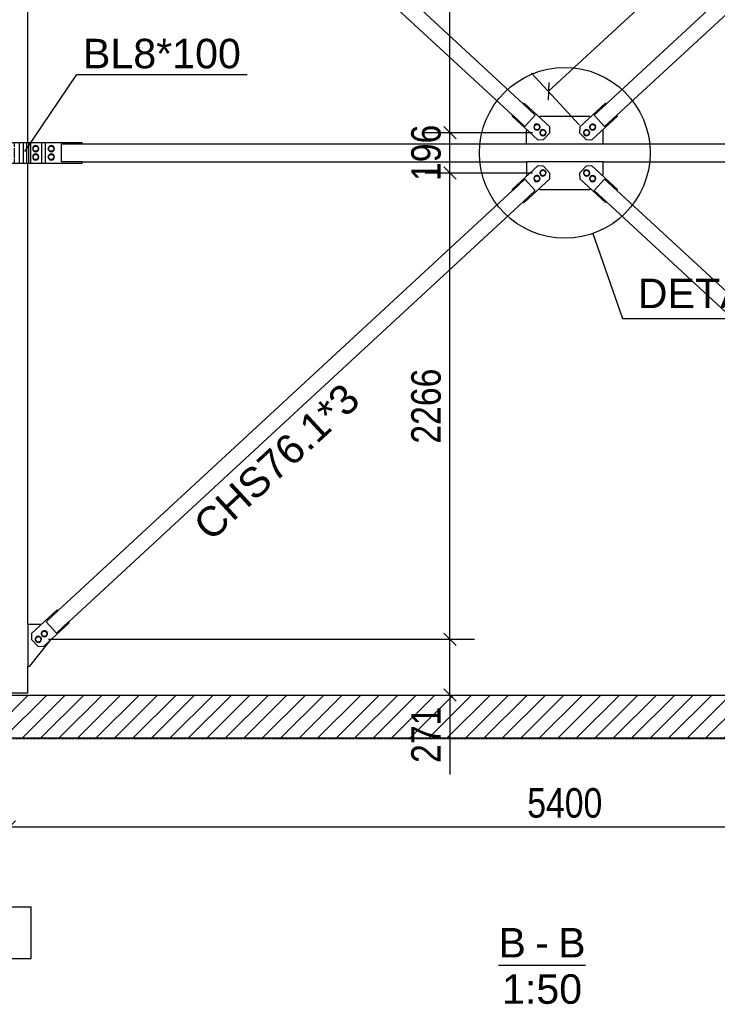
# Model space of a CAD drawing. Header units: millimetres. Extents: x 0 to 142951, y 0 to 27942.
# Tile 67 of 70: x 129113 to 132505, y 222 to 5007. Entities that reach past the tile are written whole.
import ezdxf

# ---------------------------------------------------------------- set-up
doc = ezdxf.new("R2010")
doc.units = ezdxf.units.MM
doc.linetypes.add('DXK_LINE_DOT3', pattern=[5.9187, 2.979, -0.9799, 0.9799, -0.9799])
doc.styles.add('Arial', font='ARIAL.TTF', dxfattribs={"height": 0.2})
doc.styles.add('Arial Narrow', font='ARIALN.TTF', dxfattribs={"height": 0.2})

# ---------------------------------------------------------------- blocks, each defined once
blk = doc.blocks.new('Unknown-14 - 85581')
at = {"color": 5}
blk.add_line((131440.8, 412.5), (131864.3, 412.5), dxfattribs=at)
at = {"color": 5, "style": 'Arial'}
for s, height, p in [('B', 143.3, (131440.8, 450)), ('B', 143.3, (131730.9, 450)), ('-', 143.3, (131619.3, 450)), ('1:50', 143.26, (131457.9, 225))]:
    blk.add_text(s, height=height, dxfattribs=at).set_placement(p)
blk = doc.blocks.new('Part-85582 - 85581')
h = blk.add_hatch()
h.set_pattern_fill('ANSI31', color=6, scale=20, style=0)
h.paths.add_polyline_path([(140353.1, 1725.2), (123153.1, 1725.2), (123153.1, 1515.2), (140353.1, 1515.2)])
for p, q in [((123153.1, 1725.2), (140353.1, 1725.2)), ((140353.1, 1515.2), (123153.1, 1515.2))]:
    blk.add_line(p, q)
blk = doc.blocks.new('Part-85583 - 85581')
at = {"color": 7}
for p, q in [((129152, 4410.2), (129152, 6651.2)), ((129152, 2069.2), (129152, 4310.2)), ((129152, 1735.2), (129152, 1866.2)), ((129152, 1735.2), (128974.2, 1735.2))]:
    blk.add_line(p, q, dxfattribs=at)
blk = doc.blocks.new('Part-85626 - 85581')
at = {"color": 7}
for p, q in [((129316.3, 4403.8), (129417.3, 4403.8)), ((129316.3, 4316.7), (129316.3, 4403.8)), ((129417.3, 4404.7), (131576.7, 4404.7)), ((129417.3, 4403.8), (129417.3, 4404.7)), ((131949.5, 4404.7), (134109, 4404.7)), ((134109, 4403.8), (134109, 4404.7)), ((134109, 4403.8), (134210, 4403.8)), ((134210, 4403.8), (134210, 4316.7)), ((129417.3, 4316.7), (129316.3, 4316.7)), ((129417.3, 4315.8), (129417.3, 4316.7)), ((129417.3, 4315.8), (131576.7, 4315.8)), ((131949.5, 4315.8), (134109, 4315.8)), ((134109, 4316.7), (134210, 4316.7)), ((134109, 4315.8), (134109, 4316.7))]:
    blk.add_line(p, q, dxfattribs=at)
blk = doc.blocks.new('Part-85629 - 85581')
at = {"color": 7}
for p, q in [((129051.1, 4410.2), (128905, 4410.2)), ((128905, 4410.2), (128905, 4310.2)), ((128960, 4310.2), (128960, 4410.2)), ((128967.9, 4310.2), (128967.9, 4410.2)), ((128969, 4310.2), (128969, 4410.2)), ((128978.7, 4310.2), (128978.7, 4410.2)), ((128994.2, 4310.2), (128994.2, 4410.2)), ((129014.4, 4377.7), (129014.4, 4410.2)), ((129037.9, 4401.2), (129037.9, 4410.2)), ((129067.1, 4410.2), (129221.3, 4410.2)), ((129088.4, 4389), (129088.4, 4410.2)), ((129111.9, 4310.2), (129111.9, 4410.2)), ((129132.1, 4310.2), (129132.1, 4410.2)), ((129147.5, 4310.2), (129147.5, 4410.2)), ((129157.3, 4310.2), (129157.3, 4410.2)), ((129158.4, 4310.2), (129158.4, 4410.2)), ((129166.3, 4410.2), (129166.3, 4310.2)), ((129221.3, 4310.2), (129221.3, 4410.2)), ((129014.4, 4356.6), (129014.4, 4363.8)), ((129037.9, 4322.9), (129037.9, 4397.6)), ((129088.4, 4336.8), (129088.4, 4383.7)), ((128905, 4310.2), (129051.1, 4310.2)), ((129014.4, 4310.2), (129014.4, 4342.7)), ((129037.9, 4310.2), (129037.9, 4319.3)), ((129067.1, 4310.2), (129221.3, 4310.2)), ((129088.4, 4310.2), (129088.4, 4331.5))]:
    blk.add_line(p, q, dxfattribs=at)
blk = doc.blocks.new('Part-85630 - 85581')
at = {"color": 7}
for p, q in [((128890, 4410.2), (128905, 4410.2)), ((129221.3, 4410.2), (129236.3, 4410.2)), ((128890, 4310.2), (128905, 4310.2)), ((129221.3, 4310.2), (129236.3, 4310.2))]:
    blk.add_line(p, q, dxfattribs=at)
blk = doc.blocks.new('Part-85632 - 85581')
at = {"color": 7}
for p, q in [((129236.3, 4410.2), (129236.3, 4310.2)), ((129236.3, 4410.2), (129416.3, 4410.2)), ((129416.3, 4403.8), (129416.3, 4410.2)), ((129236.3, 4310.2), (129416.3, 4310.2)), ((129416.3, 4310.2), (129416.3, 4316.7))]:
    blk.add_line(p, q, dxfattribs=at)
blk = doc.blocks.new('Bolt-85638 - 85581')
at = {"color": 7}
for p, q in [((129177.4, 4380.2), (129184.3, 4392.2)), ((129184.3, 4368.2), (129177.4, 4380.2)), ((129184.3, 4392.2), (129198.2, 4392.2)), ((129198.2, 4368.2), (129184.3, 4368.2)), ((129198.2, 4392.2), (129205.1, 4380.2)), ((129205.1, 4380.2), (129198.2, 4368.2)), ((129177.4, 4340.2), (129184.3, 4352.2)), ((129184.3, 4328.2), (129177.4, 4340.2)), ((129184.3, 4352.2), (129198.2, 4352.2)), ((129198.2, 4328.2), (129184.3, 4328.2)), ((129198.2, 4352.2), (129205.1, 4340.2)), ((129205.1, 4340.2), (129198.2, 4328.2))]:
    blk.add_line(p, q, dxfattribs=at)
for centre, start, end in [((129191.3, 4380.2), 0, 180), ((129191.3, 4380.2), 180, 0), ((129191.3, 4340.2), 0, 180), ((129191.3, 4340.2), 180, 0)]:
    blk.add_arc(centre, 15, start, end, dxfattribs=at)
blk = doc.blocks.new('Bolt-85639 - 85581')
at = {"color": 7}
for p, q in [((129252.4, 4380.2), (129259.3, 4392.2)), ((129259.3, 4368.2), (129252.4, 4380.2)), ((129259.3, 4392.2), (129273.2, 4392.2)), ((129273.2, 4368.2), (129259.3, 4368.2)), ((129273.2, 4392.2), (129280.1, 4380.2)), ((129280.1, 4380.2), (129273.2, 4368.2)), ((129252.4, 4340.2), (129259.3, 4352.2)), ((129259.3, 4328.2), (129252.4, 4340.2)), ((129259.3, 4352.2), (129273.2, 4352.2)), ((129273.2, 4328.2), (129259.3, 4328.2)), ((129273.2, 4352.2), (129280.1, 4340.2)), ((129280.1, 4340.2), (129273.2, 4328.2))]:
    blk.add_line(p, q, dxfattribs=at)
for centre, start, end in [((129266.3, 4380.2), 0, 180), ((129266.3, 4380.2), 180, 0), ((129266.3, 4340.2), 0, 180), ((129266.3, 4340.2), 180, 0)]:
    blk.add_arc(centre, 15, start, end, dxfattribs=at)
blk = doc.blocks.new('Part-85714 - 85581')
at = {"color": 7}
for p, q in [((129291.4, 6694), (129241.1, 6639.6)), ((129291.4, 6694), (129350.9, 6639)), ((129241.1, 6639.6), (129300.6, 6584.6)), ((129350.9, 6639), (129351.6, 6639.8)), ((129351.6, 6639.8), (131560.9, 4598.8)), ((129299.9, 6583.9), (129300.6, 6584.6)), ((129299.9, 6583.9), (131509.3, 4542.9)), ((131560.3, 4598.1), (131560.9, 4598.8)), ((131560.3, 4598.1), (131619.8, 4543.1)), ((131509.3, 4542.9), (131510, 4543.7)), ((131510, 4543.7), (131569.5, 4488.7)), ((131569.5, 4488.7), (131619.8, 4543.1))]:
    blk.add_line(p, q, dxfattribs=at)
blk = doc.blocks.new('Part-85715 - 85581')
at = {"color": 7}
for p, q in [((134175.4, 6639), (134234.9, 6694)), ((134234.9, 6694), (134285.2, 6639.6)), ((131965.3, 4598.8), (134174.7, 6639.8)), ((134175.4, 6639), (134174.7, 6639.8)), ((134225.7, 6584.6), (134285.2, 6639.6)), ((132017, 4542.9), (134226.3, 6583.9)), ((134226.3, 6583.9), (134225.7, 6584.6)), ((131906.5, 4543.1), (131966, 4598.1)), ((131966, 4598.1), (131965.3, 4598.8)), ((131906.5, 4543.1), (131956.8, 4488.7)), ((131956.8, 4488.7), (132016.3, 4543.7)), ((132017, 4542.9), (132016.3, 4543.7))]:
    blk.add_line(p, q, dxfattribs=at)
blk = doc.blocks.new('Part-85716 - 85581')
at = {"color": 7}
for p, q in [((131906.5, 4177.3), (131956.8, 4231.8)), ((131956.8, 4231.8), (132016.3, 4176.8)), ((131966, 4122.4), (131906.5, 4177.3)), ((132016.3, 4176.8), (132017, 4177.6)), ((132017, 4177.6), (134226.3, 2136.6)), ((131965.3, 4121.7), (131966, 4122.4)), ((131965.3, 4121.7), (134174.7, 2080.7)), ((134225.7, 2135.9), (134226.3, 2136.6)), ((134225.7, 2135.9), (134285.2, 2080.9)), ((134174.7, 2080.7), (134175.4, 2081.5)), ((134175.4, 2081.5), (134234.9, 2026.5)), ((134285.2, 2080.9), (134234.9, 2026.5))]:
    blk.add_line(p, q, dxfattribs=at)
blk = doc.blocks.new('Part-85717 - 85581')
at = {"color": 7}
for p, q in [((131510, 4176.8), (131569.5, 4231.8)), ((131569.5, 4231.8), (131619.8, 4177.3)), ((129299.9, 2136.6), (131509.3, 4177.6)), ((131510, 4176.8), (131509.3, 4177.6)), ((131560.3, 4122.4), (131619.8, 4177.3)), ((129351.6, 2080.7), (131560.9, 4121.7)), ((131560.9, 4121.7), (131560.3, 4122.4)), ((129241.1, 2080.9), (129300.6, 2135.9)), ((129300.6, 2135.9), (129299.9, 2136.6)), ((129241.1, 2080.9), (129291.4, 2026.5)), ((129291.4, 2026.5), (129350.9, 2081.5)), ((129351.6, 2080.7), (129350.9, 2081.5))]:
    blk.add_line(p, q, dxfattribs=at)
blk = doc.blocks.new('Part-85721 - 85581')
at = {"color": 7}
for p, q in [((129295.8, 2139.6), (129171, 2024.2)), ((129299.9, 2135.2), (129295.8, 2139.6)), ((129229.3, 1961.1), (129354.2, 2076.4)), ((129354.2, 2076.4), (129350.2, 2080.8)), ((129171, 2024.2), (129169.8, 1996)), ((129169.8, 1996), (129201, 1962.2)), ((129201, 1962.2), (129229.3, 1961.1))]:
    blk.add_line(p, q, dxfattribs=at)
blk = doc.blocks.new('Part-85722 - 85581')
at = {"color": 7}
for p, q in [((129152, 2069.2), (129152, 1866.2)), ((129152, 2069.2), (129219.7, 2069.2)), ((129162, 1866.2), (129262.2, 1991.4)), ((129152, 1866.2), (129162, 1866.2))]:
    blk.add_line(p, q, dxfattribs=at)
blk = doc.blocks.new('Part-85725 - 85581')
at = {"color": 7}
for p, q in [((131638.5, 4533.9), (131641.9, 4537.6)), ((131884.4, 4537.6), (131641.9, 4537.6)), ((131887.8, 4533.9), (131884.4, 4537.6)), ((131576.7, 4467.1), (131580.1, 4470.8)), ((131576.7, 4404.7), (131576.7, 4467.1)), ((131949.5, 4467.1), (131946.1, 4470.8)), ((131949.5, 4404.7), (131949.5, 4467.1)), ((131576.7, 4404.7), (131949.5, 4404.7))]:
    blk.add_line(p, q, dxfattribs=at)
blk = doc.blocks.new('Part-85726 - 85581')
at = {"color": 7}
for p, q in [((131961.2, 4601.8), (131836.4, 4486.4)), ((131965.3, 4597.4), (131961.2, 4601.8)), ((131894.7, 4423.3), (132019.6, 4538.6)), ((132019.6, 4538.6), (132015.6, 4543)), ((131836.4, 4486.4), (131835.3, 4458.2)), ((131835.3, 4458.2), (131866.5, 4424.4)), ((131866.5, 4424.4), (131894.7, 4423.3))]:
    blk.add_line(p, q, dxfattribs=at)
blk = doc.blocks.new('Bolt-85727 - 85581')
at = {"color": 7}
for p, q in [((131889.2, 4495.6), (131902.7, 4498.6)), ((131902.7, 4498.6), (131912.1, 4488.4)), ((131855.7, 4455.2), (131859.8, 4468.4)), ((131865.1, 4445), (131855.7, 4455.2)), ((131859.8, 4468.4), (131873.3, 4471.5)), ((131873.3, 4471.5), (131882.7, 4461.3)), ((131882.7, 4461.3), (131878.6, 4448.1)), ((131885.1, 4482.3), (131889.2, 4495.6)), ((131894.5, 4472.2), (131885.1, 4482.3)), ((131908, 4475.2), (131894.5, 4472.2)), ((131912.1, 4488.4), (131908, 4475.2)), ((131878.6, 4448.1), (131865.1, 4445))]:
    blk.add_line(p, q, dxfattribs=at)
for centre, start, end in [((131898.6, 4485.4), 312.7306, 132.7306), ((131869.2, 4458.2), 132.7306, 312.7306), ((131869.2, 4458.2), 312.7306, 132.7306), ((131898.6, 4485.4), 132.7306, 312.7306)]:
    blk.add_arc(centre, 15, start, end, dxfattribs=at)
blk = doc.blocks.new('Part-85728 - 85581')
at = {"color": 7}
for p, q in [((131561, 4597.4), (131565, 4601.8)), ((131689.9, 4486.4), (131565, 4601.8)), ((131506.7, 4538.6), (131510.7, 4543)), ((131506.7, 4538.6), (131631.5, 4423.3)), ((131659.8, 4424.4), (131691, 4458.2)), ((131691, 4458.2), (131689.9, 4486.4)), ((131631.5, 4423.3), (131659.8, 4424.4))]:
    blk.add_line(p, q, dxfattribs=at)
blk = doc.blocks.new('Bolt-85729 - 85581')
at = {"color": 7}
for p, q in [((131614.1, 4488.4), (131623.6, 4498.6)), ((131623.6, 4498.6), (131637.1, 4495.6)), ((131618.3, 4475.2), (131614.1, 4488.4)), ((131631.8, 4472.2), (131618.3, 4475.2)), ((131641.2, 4482.3), (131631.8, 4472.2)), ((131637.1, 4495.6), (131641.2, 4482.3)), ((131643.5, 4461.3), (131652.9, 4471.5)), ((131647.6, 4448.1), (131643.5, 4461.3)), ((131652.9, 4471.5), (131666.4, 4468.4)), ((131670.6, 4455.2), (131661.2, 4445)), ((131666.4, 4468.4), (131670.6, 4455.2)), ((131661.2, 4445), (131647.6, 4448.1))]:
    blk.add_line(p, q, dxfattribs=at)
for centre, start, end in [((131627.7, 4485.4), 47.2694, 227.2694), ((131627.7, 4485.4), 227.2694, 47.2694), ((131657, 4458.2), 47.2694, 227.2694), ((131657, 4458.2), 227.2694, 47.2694)]:
    blk.add_arc(centre, 15, start, end, dxfattribs=at)
blk = doc.blocks.new('Part-85731 - 85581')
at = {"color": 7}
for p, q in [((131949.5, 4315.8), (131576.7, 4315.8)), ((131576.7, 4315.8), (131576.7, 4253.4)), ((131949.5, 4253.4), (131949.5, 4315.8)), ((131580.1, 4249.7), (131576.7, 4253.4)), ((131946.1, 4249.7), (131949.5, 4253.4)), ((131641.9, 4182.9), (131638.5, 4186.6)), ((131641.9, 4182.9), (131884.4, 4182.9)), ((131884.4, 4182.9), (131887.8, 4186.6))]:
    blk.add_line(p, q, dxfattribs=at)
blk = doc.blocks.new('Part-85732 - 85581')
at = {"color": 7}
for p, q in [((131866.5, 4296.1), (131835.3, 4262.3)), ((131835.3, 4262.3), (131836.4, 4234)), ((131894.7, 4297.2), (131866.5, 4296.1)), ((132019.6, 4181.9), (131894.7, 4297.2)), ((131836.4, 4234), (131961.2, 4118.7)), ((132015.6, 4177.5), (132019.6, 4181.9)), ((131961.2, 4118.7), (131965.3, 4123.1))]:
    blk.add_line(p, q, dxfattribs=at)
blk = doc.blocks.new('Bolt-85733 - 85581')
at = {"color": 7}
for p, q in [((131855.7, 4265.3), (131865.1, 4275.5)), ((131859.8, 4252.1), (131855.7, 4265.3)), ((131865.1, 4275.5), (131878.6, 4272.4)), ((131882.7, 4259.2), (131873.3, 4249)), ((131878.6, 4272.4), (131882.7, 4259.2)), ((131873.3, 4249), (131859.8, 4252.1)), ((131885.1, 4238.2), (131894.5, 4248.3)), ((131889.2, 4224.9), (131885.1, 4238.2)), ((131902.7, 4221.9), (131889.2, 4224.9)), ((131894.5, 4248.3), (131908, 4245.3)), ((131912.1, 4232), (131902.7, 4221.9)), ((131908, 4245.3), (131912.1, 4232))]:
    blk.add_line(p, q, dxfattribs=at)
for centre, start, end in [((131869.2, 4262.2), 47.2694, 227.2694), ((131869.2, 4262.2), 227.2694, 47.2694), ((131898.6, 4235.1), 47.2694, 227.2694), ((131898.6, 4235.1), 227.2694, 47.2694)]:
    blk.add_arc(centre, 15, start, end, dxfattribs=at)
blk = doc.blocks.new('Part-85734 - 85581')
at = {"color": 7}
for p, q in [((131631.5, 4297.2), (131506.7, 4181.9)), ((131659.8, 4296.1), (131631.5, 4297.2)), ((131691, 4262.3), (131659.8, 4296.1)), ((131689.9, 4234), (131691, 4262.3)), ((131565, 4118.7), (131689.9, 4234)), ((131510.7, 4177.5), (131506.7, 4181.9)), ((131565, 4118.7), (131561, 4123.1))]:
    blk.add_line(p, q, dxfattribs=at)
blk = doc.blocks.new('Bolt-85735 - 85581')
at = {"color": 7}
for p, q in [((131643.5, 4259.2), (131647.6, 4272.4)), ((131652.9, 4249), (131643.5, 4259.2)), ((131647.6, 4272.4), (131661.2, 4275.5)), ((131661.2, 4275.5), (131670.6, 4265.3)), ((131670.6, 4265.3), (131666.4, 4252.1)), ((131614.1, 4232), (131618.3, 4245.3)), ((131623.6, 4221.9), (131614.1, 4232)), ((131618.3, 4245.3), (131631.8, 4248.3)), ((131637.1, 4224.9), (131623.6, 4221.9)), ((131631.8, 4248.3), (131641.2, 4238.2)), ((131641.2, 4238.2), (131637.1, 4224.9)), ((131666.4, 4252.1), (131652.9, 4249))]:
    blk.add_line(p, q, dxfattribs=at)
for centre, start, end in [((131657, 4262.2), 132.7306, 312.7306), ((131657, 4262.2), 312.7306, 132.7306), ((131627.7, 4235.1), 132.7306, 312.7306), ((131627.7, 4235.1), 312.7306, 132.7306)]:
    blk.add_arc(centre, 15, start, end, dxfattribs=at)
blk = doc.blocks.new('Bolt-85739 - 85581')
at = {"color": 7}
for p, q in [((129219.7, 2020.1), (129223.8, 2033.4)), ((129229.1, 2009.9), (129219.7, 2020.1)), ((129223.8, 2033.4), (129237.3, 2036.4)), ((129242.6, 2013), (129229.1, 2009.9)), ((129237.3, 2036.4), (129246.7, 2026.2)), ((129246.7, 2026.2), (129242.6, 2013)), ((129190.3, 1993), (129194.4, 2006.2)), ((129199.7, 1982.8), (129190.3, 1993)), ((129194.4, 2006.2), (129207.9, 2009.3)), ((129213.2, 1985.9), (129199.7, 1982.8)), ((129207.9, 2009.3), (129217.3, 1999.1)), ((129217.3, 1999.1), (129213.2, 1985.9))]:
    blk.add_line(p, q, dxfattribs=at)
for centre, start, end in [((129203.8, 1996), 312.7306, 132.7306), ((129233.2, 2023.2), 132.7306, 312.7306), ((129233.2, 2023.2), 312.7306, 132.7306), ((129203.8, 1996), 132.7306, 312.7306)]:
    blk.add_arc(centre, 15, start, end, dxfattribs=at)
blk = doc.blocks.new('GridLine-85744 - 85581')
at = {"color": 6}
for p, q in [((128957.5, 695.7), (129168.8, 695.7)), ((129168.8, 445.7), (129168.8, 695.7)), ((128957.5, 445.7), (129168.8, 445.7))]:
    blk.add_line(p, q, dxfattribs=at)
blk = doc.blocks.new('GridLine-85747 - 85581')
at = {"color": 6, "linetype": 'DXK_LINE_DOT3'}
blk.add_line((122472.6, 1514.2), (142177.6, 1514.2), dxfattribs=at)
blk = doc.blocks.new('StraightDimension-87573 - 85581')
at = {"color": 174}
for p, q in [((131234.8, 6694.5), (131174.8, 6754.5)), ((129253.8, 6724.5), (131324.8, 6724.5)), ((131204.8, 4458.2), (131204.8, 6724.5)), ((131607, 4458.2), (131084.8, 4458.2)), ((131174.8, 4488.2), (131234.8, 4428.2))]:
    blk.add_line(p, q, dxfattribs=at)
at = {"color": 30, "style": 'Arial Narrow'}
blk.add_text('2266', height=143.16, rotation=90.0002, dxfattribs=at).set_placement((131159.8, 5409))
blk = doc.blocks.new('StraightDimension-87575 - 85581')
at = {"color": 174}
for p, q in [((131607, 4262.2), (131084.8, 4262.2)), ((131234.8, 4232.2), (131174.8, 4292.2)), ((131204.8, 1996.2), (131204.8, 4262.2)), ((131174.8, 2026.2), (131234.8, 1966.2)), ((129254, 1996.2), (131324.8, 1996.2))]:
    blk.add_line(p, q, dxfattribs=at)
at = {"color": 30, "style": 'Arial Narrow'}
blk.add_text('2266', height=143.16, rotation=90.0002, dxfattribs=at).set_placement((131159.8, 2946.9))
blk = doc.blocks.new('StraightDimension-90844 - 85581')
at = {"color": 174}
for p, q in [((134288.5, 6761.2), (134055.2, 7013.8)), ((134135, 6883.2), (134138.3, 6968)), ((131683.4, 4659.4), (134136.6, 6925.6)), ((131835.3, 4495), (131602, 4747.5)), ((131685.1, 4701.8), (131681.7, 4617))]:
    blk.add_line(p, q, dxfattribs=at)
at = {"color": 30, "style": 'Arial Narrow'}
blk.add_text('3340', height=143.16, rotation=42.7312, dxfattribs=at).set_placement((132745.5, 5701.8))
blk = doc.blocks.new('StraightDimension-87380 - 85581')
at = {"color": 174}
for p, q in [((129063.1, 1464.2), (129063.1, 964.7)), ((134463.1, 1464.2), (134463.1, 964.7)), ((129093.1, 1114.7), (129033.1, 1054.7)), ((134433.1, 1054.7), (134493.1, 1114.7)), ((129063.1, 1084.7), (134463.1, 1084.7))]:
    blk.add_line(p, q, dxfattribs=at)
at = {"color": 30, "style": 'Arial Narrow'}
blk.add_text('5400', height=143.16, dxfattribs=at).set_placement((131580.8, 1129.7))
blk = doc.blocks.new('StraightDimension-87574 - 85581')
at = {"color": 174}
for p, q in [((131607, 4458.2), (131084.8, 4458.2)), ((131234.8, 4428.2), (131174.8, 4488.2)), ((131204.8, 4262.2), (131204.8, 4458.2)), ((131607, 4262.2), (131084.8, 4262.2)), ((131174.8, 4292.2), (131234.8, 4232.2))]:
    blk.add_line(p, q, dxfattribs=at)
at = {"color": 30, "style": 'Arial Narrow'}
blk.add_text('196', height=143.16, rotation=90.0002, dxfattribs=at).set_placement((131159.8, 4223.5))
blk = doc.blocks.new('StraightDimension-87576 - 85581')
at = {"color": 174}
for p, q in [((131234.8, 1966.2), (131174.8, 2026.2)), ((129254, 1996.2), (131324.8, 1996.2)), ((131204.8, 1725.2), (131204.8, 1996.2)), ((129297.3, 1725.2), (131324.8, 1725.2)), ((131174.8, 1755.2), (131234.8, 1695.2)), ((131204.8, 1725.2), (131204.8, 1339.2)), ((131204.8, 1725.2), (131204.8, 1339.2))]:
    blk.add_line(p, q, dxfattribs=at)
at = {"color": 30, "style": 'Arial Narrow'}
blk.add_text('271', height=143.16, rotation=90.0002, dxfattribs=at).set_placement((131159.8, 1395.4))
blk = doc.blocks.new('DetailMark-90492 - 85581')
at = {"color": 5}
for p, q in [((131899.5, 3968.3), (132043.1, 3555.7)), ((132043.1, 3555.7), (133016.3, 3555.7))]:
    blk.add_line(p, q, dxfattribs=at)
blk.add_circle((131763.1, 4360.2), 415, dxfattribs=at)
at = {"color": 5, "style": 'Arial'}
for s, height, p in [('DETAL', 143.26, (132118.1, 3605.7)), ('B', 143.3, (132807.9, 3605.7))]:
    blk.add_text(s, height=height, dxfattribs=at).set_placement(p)
blk = doc.blocks.new('Mark-85832 - 85581')
at = {"color": 30, "style": 'Arial'}
blk.add_text('CHS76.1*3', height=143.26, rotation=42.7312, dxfattribs=at).set_placement((130042.1, 2466.7))
blk = doc.blocks.new('Mark-85777 - 85581')
at = {"color": 136}
for p, q in [((129138.7, 4366.9), (129390.7, 4741.1)), ((129390.7, 4741.1), (130218.3, 4741.1))]:
    blk.add_line(p, q, dxfattribs=at)
at = {"color": 30, "style": 'Arial'}
blk.add_text('BL8*100', height=143.26, dxfattribs=at).set_placement((129420.7, 4771.1))

msp = doc.modelspace()

# ---------------------------------------------------------------- block references
for name in ['GridLine-85744 - 85581', 'Part-85583 - 85581', 'StraightDimension-90844 - 85581', 'StraightDimension-87573 - 85581', 'Part-85714 - 85581', 'Part-85715 - 85581', 'Mark-85777 - 85581', 'DetailMark-90492 - 85581', 'Part-85728 - 85581', 'Part-85726 - 85581', 'StraightDimension-87574 - 85581', 'Part-85725 - 85581', 'Bolt-85729 - 85581', 'Bolt-85727 - 85581', 'Part-85630 - 85581', 'Part-85629 - 85581', 'Part-85632 - 85581', 'Part-85626 - 85581', 'Bolt-85638 - 85581', 'Bolt-85639 - 85581', 'Part-85731 - 85581', 'StraightDimension-87575 - 85581', 'Part-85734 - 85581', 'Bolt-85735 - 85581', 'Part-85732 - 85581', 'Bolt-85733 - 85581', 'Part-85717 - 85581', 'Part-85716 - 85581', 'Mark-85832 - 85581', 'Part-85721 - 85581', 'Part-85722 - 85581', 'Bolt-85739 - 85581', 'StraightDimension-87576 - 85581', 'Part-85582 - 85581', 'GridLine-85747 - 85581', 'StraightDimension-87380 - 85581', 'Unknown-14 - 85581']:
    msp.add_blockref(name, (0, 0))

doc.saveas('drawing.dxf')
